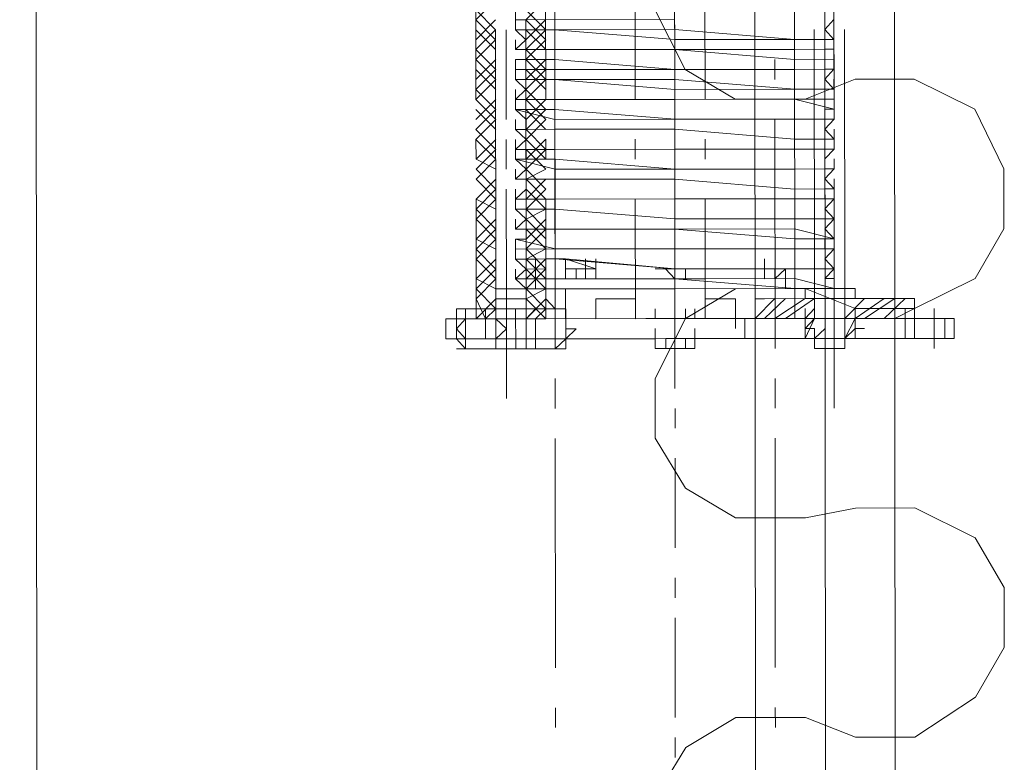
# Model space of a CAD drawing. Header units: inches. Extents: x -5850 to 5646, y 8947 to 13007.
# Tile 120 of 256: x -4432 to -4390, y 10875 to 10907. Entities that reach past the tile are written whole.
import ezdxf

# ---------------------------------------------------------------- set-up
doc = ezdxf.new("R2010")
doc.units = ezdxf.units.IN
doc.header["$MEASUREMENT"] = 0
doc.layers.add('at_Entity', color=7, linetype='Continuous')

msp = doc.modelspace()

# ---------------------------------------------------------------- linework, layer by layer
at = {"layer": 'at_Entity', "color": 7, "lineweight": 20}
for p, q in [((-4430.668, 10205.546), (-4431.996, 11691.973)), ((-4409.312, 10894.08), (-4409.337, 10921.957)), ((-4399.163, 10894.089), (-4399.188, 10921.966)), ((-4412.666, 10903.368), (-4412.675, 10913.082)), ((-4409.711, 10903.37), (-4409.719, 10913.084)), ((-4405.919, 10903.374), (-4405.927, 10913.088)), ((-4402.963, 10903.376), (-4402.972, 10913.09)), ((-4410.997, 10907.172), (-4410.996, 10906.748)), ((-4404.249, 10906.754), (-4410.996, 10906.748)), ((-4410.55, 10906.749), (-4410.996, 10906.748)), ((-4410.996, 10906.325), (-4410.996, 10906.748)), ((-4410.55, 10906.325), (-4410.55, 10906.749)), ((-4397.501, 10906.76), (-4397.891, 10906.336)), ((-4404.248, 10906.331), (-4409.323, 10906.326)), ((-4404.248, 10906.331), (-4399.174, 10905.911)), ((-4398.328, 10895.356), (-4398.337, 10906.336)), ((-4397.891, 10906.336), (-4397.501, 10905.913)), ((-4397.501, 10905.913), (-4397.501, 10906.337)), ((-4397.055, 10906.337), (-4397.045, 10895.357)), ((-4411.823, 10895.344), (-4411.832, 10906.324)), ((-4411.823, 10895.344), (-4411.832, 10906.324)), ((-4410.996, 10906.325), (-4409.323, 10906.326)), ((-4409.323, 10906.326), (-4410.996, 10906.325)), ((-4410.996, 10906.325), (-4410.55, 10906.325)), ((-4410.549, 10905.901), (-4410.996, 10906.325)), ((-4410.55, 10906.325), (-4410.54, 10895.345)), ((-4410.55, 10906.325), (-4410.54, 10895.345)), ((-4409.323, 10906.326), (-4404.248, 10905.907)), ((-4399.174, 10905.911), (-4404.248, 10905.907)), ((-4399.174, 10905.911), (-4397.501, 10905.913)), ((-4397.501, 10905.913), (-4399.174, 10905.911)), ((-4397.501, 10905.913), (-4397.891, 10905.912)), ((-4397.891, 10905.912), (-4397.891, 10905.494)), ((-4410.995, 10905.482), (-4410.996, 10905.901)), ((-4410.995, 10905.482), (-4410.549, 10905.901)), ((-4399.173, 10905.493), (-4397.5, 10905.495)), ((-4397.891, 10905.494), (-4397.5, 10905.495)), ((-4397.5, 10905.071), (-4397.5, 10905.495)), ((-4410.995, 10905.482), (-4409.322, 10905.484)), ((-4409.322, 10905.484), (-4410.995, 10905.482)), ((-4410.549, 10905.483), (-4410.995, 10905.482)), ((-4410.549, 10905.059), (-4410.549, 10905.483)), ((-4409.322, 10905.484), (-4404.248, 10905.489)), ((-4409.322, 10905.484), (-4404.248, 10905.489)), ((-4399.173, 10905.493), (-4404.248, 10905.489)), ((-4404.248, 10905.489), (-4399.173, 10905.069)), ((-4410.995, 10905.059), (-4409.322, 10905.06)), ((-4410.995, 10905.059), (-4410.994, 10904.635)), ((-4410.995, 10905.059), (-4410.549, 10905.059)), ((-4409.321, 10904.213), (-4409.322, 10905.06)), ((-4409.322, 10905.06), (-4404.247, 10904.641)), ((-4400.008, 10904.221), (-4400.009, 10905.068)), ((-4399.173, 10905.069), (-4397.5, 10905.071)), ((-4397.5, 10905.071), (-4397.89, 10905.07)), ((-4397.89, 10905.07), (-4397.89, 10904.647)), ((-4397.499, 10904.647), (-4397.5, 10905.071)), ((-4410.994, 10904.635), (-4409.321, 10904.636)), ((-4410.994, 10904.211), (-4410.994, 10904.635)), ((-4410.548, 10904.635), (-4410.994, 10904.635)), ((-4410.548, 10904.211), (-4410.548, 10904.635)), ((-4404.247, 10904.641), (-4409.321, 10904.636)), ((-4404.247, 10904.641), (-4399.172, 10904.645)), ((-4399.172, 10904.645), (-4404.247, 10904.641)), ((-4399.172, 10904.645), (-4397.499, 10904.647)), ((-4397.499, 10904.647), (-4399.172, 10904.645)), ((-4397.89, 10904.647), (-4397.499, 10904.647)), ((-4397.499, 10904.647), (-4397.889, 10904.223)), ((-4410.994, 10904.211), (-4409.321, 10904.213)), ((-4409.321, 10904.213), (-4410.994, 10904.211)), ((-4410.994, 10904.211), (-4410.548, 10904.211)), ((-4410.548, 10903.793), (-4410.994, 10904.211)), ((-4409.321, 10904.213), (-4404.247, 10904.217)), ((-4409.321, 10904.213), (-4404.246, 10903.799)), ((-4404.247, 10904.217), (-4399.172, 10903.803)), ((-4397.889, 10904.223), (-4397.499, 10903.805)), ((-4397.499, 10903.805), (-4397.499, 10904.223)), ((-4410.993, 10903.369), (-4410.994, 10903.793)), ((-4410.993, 10903.369), (-4410.548, 10903.793)), ((-4399.172, 10903.803), (-4404.246, 10903.799)), ((-4399.172, 10903.803), (-4397.499, 10903.805)), ((-4397.499, 10903.805), (-4399.172, 10903.803)), ((-4397.499, 10903.805), (-4397.889, 10903.805)), ((-4397.889, 10903.805), (-4397.889, 10903.381)), ((-4410.993, 10903.369), (-4409.32, 10903.371)), ((-4409.32, 10903.371), (-4410.993, 10903.369)), ((-4410.993, 10902.945), (-4410.993, 10903.369)), ((-4410.547, 10903.369), (-4410.993, 10903.369)), ((-4410.547, 10902.946), (-4410.547, 10903.369)), ((-4409.32, 10903.371), (-4404.246, 10903.375)), ((-4409.32, 10903.371), (-4404.246, 10903.375)), ((-4404.246, 10903.375), (-4399.171, 10903.38)), ((-4399.171, 10903.38), (-4404.246, 10903.375)), ((-4397.498, 10903.381), (-4399.171, 10903.38)), ((-4399.171, 10903.38), (-4397.498, 10902.957)), ((-4397.889, 10903.381), (-4397.498, 10903.381)), ((-4397.498, 10902.957), (-4397.498, 10903.381)), ((-4409.32, 10902.947), (-4410.993, 10902.945)), ((-4410.993, 10902.945), (-4410.547, 10902.946)), ((-4410.993, 10902.945), (-4409.32, 10902.528)), ((-4410.546, 10902.527), (-4410.993, 10902.945)), ((-4409.32, 10902.947), (-4404.245, 10902.533)), ((-4397.498, 10902.957), (-4397.888, 10902.957)), ((-4397.888, 10902.957), (-4397.888, 10902.539)), ((-4397.498, 10902.539), (-4397.498, 10902.957)), ((-4410.992, 10902.103), (-4410.992, 10902.527)), ((-4410.546, 10902.104), (-4410.546, 10902.527)), ((-4404.245, 10902.533), (-4409.32, 10902.528)), ((-4409.311, 10892.809), (-4409.32, 10902.528)), ((-4404.245, 10902.533), (-4399.17, 10902.538)), ((-4399.17, 10902.538), (-4404.245, 10902.533)), ((-4399.998, 10892.817), (-4400.007, 10902.537)), ((-4399.17, 10902.538), (-4397.498, 10902.539)), ((-4397.498, 10902.539), (-4399.17, 10902.538)), ((-4397.888, 10902.539), (-4397.498, 10902.539)), ((-4397.498, 10902.539), (-4397.888, 10902.115)), ((-4410.992, 10902.103), (-4409.319, 10902.105)), ((-4409.319, 10902.105), (-4410.992, 10902.103)), ((-4410.992, 10902.103), (-4410.546, 10902.104)), ((-4410.546, 10901.68), (-4410.992, 10902.103)), ((-4409.319, 10902.105), (-4404.245, 10902.109)), ((-4409.319, 10902.105), (-4404.245, 10902.109)), ((-4404.245, 10902.109), (-4399.17, 10901.69)), ((-4399.17, 10901.69), (-4404.245, 10902.109)), ((-4397.888, 10902.115), (-4397.497, 10901.691)), ((-4397.497, 10901.691), (-4397.497, 10902.115)), ((-4412.664, 10900.836), (-4412.665, 10901.678)), ((-4410.991, 10901.256), (-4410.992, 10901.679)), ((-4410.991, 10901.256), (-4410.546, 10901.68)), ((-4409.708, 10900.838), (-4409.709, 10901.681)), ((-4405.916, 10900.842), (-4405.917, 10901.684)), ((-4402.961, 10900.845), (-4402.962, 10901.687)), ((-4399.17, 10901.69), (-4397.497, 10901.691)), ((-4397.497, 10901.691), (-4399.17, 10901.69)), ((-4397.497, 10901.691), (-4397.887, 10901.691)), ((-4397.887, 10901.691), (-4397.887, 10901.267)), ((-4397.496, 10901.268), (-4397.497, 10901.691)), ((-4410.991, 10901.256), (-4409.318, 10901.257)), ((-4409.318, 10901.257), (-4410.991, 10901.256)), ((-4410.991, 10900.837), (-4410.991, 10901.256)), ((-4410.545, 10901.256), (-4410.991, 10901.256)), ((-4410.545, 10900.838), (-4410.545, 10901.256)), ((-4409.318, 10901.257), (-4404.244, 10901.262)), ((-4409.318, 10901.257), (-4404.244, 10901.262)), ((-4404.244, 10901.262), (-4399.169, 10901.266)), ((-4399.169, 10901.266), (-4404.244, 10901.262)), ((-4399.169, 10901.266), (-4397.496, 10901.268)), ((-4397.496, 10901.268), (-4399.169, 10901.266)), ((-4397.887, 10901.267), (-4397.496, 10901.268)), ((-4397.496, 10901.268), (-4397.886, 10900.849)), ((-4409.318, 10900.839), (-4410.991, 10900.837)), ((-4410.991, 10900.837), (-4410.545, 10900.838)), ((-4410.991, 10900.837), (-4409.318, 10900.415)), ((-4410.544, 10900.414), (-4410.991, 10900.837)), ((-4409.318, 10900.839), (-4404.243, 10900.42)), ((-4397.886, 10900.849), (-4397.886, 10900.425)), ((-4397.496, 10900.426), (-4397.496, 10900.849)), ((-4410.99, 10899.99), (-4410.991, 10900.414)), ((-4410.99, 10899.99), (-4410.544, 10900.414)), ((-4409.318, 10900.415), (-4404.243, 10900.42)), ((-4404.243, 10900.42), (-4399.169, 10900.424)), ((-4399.169, 10900.424), (-4404.243, 10900.42)), ((-4399.169, 10900.424), (-4397.496, 10900.426)), ((-4397.496, 10900.426), (-4399.169, 10900.424)), ((-4397.886, 10900.425), (-4397.496, 10900.426)), ((-4397.496, 10900.426), (-4397.886, 10900.001)), ((-4410.99, 10899.99), (-4409.317, 10899.991)), ((-4409.317, 10899.991), (-4410.99, 10899.99)), ((-4410.544, 10899.99), (-4410.99, 10899.99)), ((-4410.544, 10899.566), (-4410.544, 10899.99)), ((-4409.317, 10899.991), (-4404.243, 10899.996)), ((-4409.317, 10899.991), (-4404.243, 10899.996)), ((-4404.243, 10899.996), (-4399.168, 10899.576)), ((-4399.168, 10899.576), (-4404.243, 10899.996)), ((-4397.886, 10900.001), (-4397.495, 10899.578)), ((-4397.495, 10899.578), (-4397.495, 10900.002)), ((-4410.989, 10899.148), (-4410.99, 10899.566)), ((-4410.989, 10899.148), (-4410.544, 10899.566)), ((-4399.168, 10899.576), (-4397.495, 10899.578)), ((-4397.495, 10899.578), (-4399.168, 10899.576)), ((-4397.495, 10899.578), (-4397.885, 10899.578)), ((-4397.885, 10899.578), (-4397.885, 10899.159)), ((-4397.495, 10899.16), (-4397.495, 10899.578)), ((-4412.658, 10894.077), (-4412.662, 10899.146)), ((-4410.989, 10899.148), (-4409.317, 10899.149)), ((-4409.317, 10899.149), (-4410.989, 10899.148)), ((-4410.989, 10898.724), (-4410.989, 10899.148)), ((-4410.543, 10899.148), (-4410.989, 10899.148)), ((-4410.543, 10898.724), (-4410.543, 10899.148)), ((-4409.702, 10894.08), (-4409.707, 10899.149)), ((-4409.317, 10899.149), (-4404.242, 10899.154)), ((-4409.317, 10899.149), (-4404.242, 10899.154)), ((-4405.91, 10894.083), (-4405.915, 10899.152)), ((-4404.242, 10899.154), (-4399.167, 10899.158)), ((-4399.167, 10899.158), (-4404.242, 10899.154)), ((-4402.955, 10894.086), (-4402.959, 10899.155)), ((-4399.167, 10899.158), (-4397.495, 10899.16)), ((-4397.495, 10899.16), (-4399.167, 10899.158)), ((-4397.885, 10899.159), (-4397.495, 10899.16)), ((-4397.495, 10899.16), (-4397.885, 10898.736)), ((-4410.989, 10898.724), (-4409.316, 10898.725)), ((-4409.316, 10898.725), (-4410.989, 10898.724)), ((-4410.989, 10898.724), (-4410.543, 10898.724)), ((-4410.543, 10898.3), (-4410.989, 10898.724)), ((-4409.316, 10898.725), (-4404.241, 10898.306)), ((-4404.241, 10898.306), (-4409.316, 10898.725)), ((-4397.885, 10898.736), (-4397.494, 10898.312)), ((-4397.494, 10898.312), (-4397.494, 10898.736)), ((-4410.988, 10897.876), (-4410.989, 10898.3)), ((-4410.988, 10897.876), (-4410.543, 10898.3)), ((-4404.241, 10898.306), (-4399.167, 10898.311)), ((-4399.167, 10898.311), (-4404.241, 10898.306)), ((-4399.167, 10898.311), (-4397.494, 10898.312)), ((-4397.494, 10898.312), (-4399.167, 10898.311)), ((-4397.494, 10898.312), (-4397.884, 10897.888)), ((-4410.988, 10897.876), (-4409.315, 10897.878)), ((-4409.315, 10897.878), (-4410.988, 10897.876)), ((-4410.542, 10897.877), (-4410.988, 10897.876)), ((-4410.542, 10897.458), (-4410.542, 10897.877)), ((-4409.315, 10897.878), (-4404.241, 10897.882)), ((-4404.241, 10897.882), (-4409.315, 10897.878)), ((-4399.166, 10897.887), (-4404.241, 10897.882)), ((-4404.241, 10897.882), (-4399.166, 10897.469)), ((-4399.166, 10897.887), (-4397.493, 10897.47)), ((-4397.884, 10897.888), (-4397.493, 10897.47)), ((-4397.493, 10897.47), (-4397.493, 10897.888)), ((-4410.988, 10897.458), (-4409.315, 10897.036)), ((-4410.988, 10897.458), (-4410.988, 10897.034)), ((-4410.988, 10897.458), (-4410.542, 10897.458)), ((-4397.493, 10897.47), (-4399.166, 10897.469)), ((-4397.493, 10897.47), (-4397.883, 10897.47)), ((-4397.883, 10897.47), (-4397.883, 10897.046)), ((-4397.493, 10897.046), (-4397.493, 10897.47)), ((-4409.315, 10897.036), (-4410.988, 10897.034)), ((-4410.541, 10897.035), (-4410.988, 10897.034)), ((-4410.987, 10896.61), (-4410.988, 10897.034)), ((-4410.541, 10896.611), (-4410.541, 10897.035)), ((-4409.315, 10897.036), (-4404.24, 10897.04)), ((-4409.315, 10897.036), (-4404.24, 10897.04)), ((-4404.24, 10897.04), (-4399.166, 10897.045)), ((-4399.166, 10897.045), (-4404.24, 10897.04)), ((-4399.166, 10897.045), (-4397.493, 10897.046)), ((-4397.493, 10897.046), (-4399.166, 10897.045)), ((-4397.883, 10897.046), (-4397.493, 10897.046)), ((-4397.493, 10897.046), (-4397.883, 10896.622)), ((-4410.987, 10896.61), (-4409.314, 10896.612)), ((-4410.987, 10896.61), (-4410.151, 10896.611)), ((-4410.987, 10896.61), (-4410.541, 10896.611)), ((-4410.541, 10896.187), (-4410.987, 10896.61)), ((-4409.705, 10896.612), (-4410.151, 10896.611)), ((-4410.151, 10896.611), (-4410.15, 10895.769)), ((-4409.314, 10896.612), (-4409.705, 10896.612)), ((-4409.704, 10895.77), (-4409.705, 10896.612)), ((-4408.868, 10896.612), (-4409.314, 10896.612)), ((-4409.314, 10896.612), (-4404.239, 10896.193)), ((-4407.585, 10896.19), (-4408.868, 10896.612)), ((-4408.868, 10896.612), (-4404.239, 10896.193)), ((-4408.868, 10896.188), (-4408.868, 10896.612)), ((-4408.868, 10896.188), (-4408.868, 10896.612)), ((-4408.031, 10896.189), (-4408.032, 10896.613)), ((-4408.031, 10896.189), (-4408.032, 10896.613)), ((-4408.031, 10896.189), (-4408.032, 10896.613)), ((-4408.031, 10896.189), (-4408.032, 10896.613)), ((-4407.585, 10896.19), (-4407.586, 10896.613)), ((-4407.585, 10896.19), (-4407.586, 10896.613)), ((-4407.585, 10896.19), (-4407.586, 10896.613)), ((-4407.585, 10896.19), (-4407.586, 10896.613)), ((-4400.447, 10896.196), (-4400.448, 10896.62)), ((-4400.447, 10896.196), (-4400.448, 10896.62)), ((-4400.447, 10896.196), (-4400.448, 10896.62)), ((-4397.883, 10896.622), (-4397.492, 10896.199)), ((-4397.492, 10896.199), (-4397.492, 10896.622)), ((-4410.986, 10895.768), (-4410.987, 10896.187)), ((-4410.986, 10895.768), (-4410.541, 10896.187)), ((-4407.585, 10896.19), (-4408.868, 10896.188)), ((-4408.868, 10896.188), (-4408.422, 10896.189)), ((-4408.867, 10895.77), (-4408.868, 10896.188)), ((-4408.422, 10896.189), (-4408.421, 10895.771)), ((-4408.031, 10896.189), (-4408.031, 10895.771)), ((-4408.031, 10896.189), (-4408.031, 10895.771)), ((-4408.031, 10895.771), (-4408.031, 10896.189)), ((-4407.585, 10896.19), (-4407.585, 10895.771)), ((-4407.585, 10896.19), (-4407.585, 10895.771)), ((-4407.585, 10895.771), (-4407.585, 10896.19)), ((-4404.239, 10896.193), (-4404.63, 10896.192)), ((-4404.63, 10896.192), (-4404.239, 10895.774)), ((-4404.239, 10896.193), (-4399.165, 10896.197)), ((-4399.165, 10896.197), (-4404.239, 10896.193)), ((-4403.793, 10896.193), (-4404.239, 10896.193)), ((-4403.793, 10895.775), (-4403.793, 10896.193)), ((-4400.838, 10896.196), (-4400.837, 10895.777)), ((-4400.838, 10896.196), (-4400.837, 10895.777)), ((-4399.555, 10896.197), (-4400.447, 10896.196)), ((-4400.447, 10896.196), (-4399.555, 10896.197)), ((-4400.447, 10896.196), (-4400.447, 10895.778)), ((-4400.447, 10895.778), (-4400.447, 10896.196)), ((-4400.447, 10896.196), (-4400.447, 10895.778)), ((-4400.447, 10895.778), (-4400.447, 10896.196)), ((-4399.555, 10896.197), (-4400.001, 10895.778)), ((-4399.555, 10895.779), (-4399.555, 10896.197)), ((-4399.165, 10896.197), (-4397.492, 10896.199)), ((-4397.492, 10896.199), (-4399.165, 10896.197)), ((-4397.492, 10896.199), (-4397.882, 10895.78)), ((-4411.823, 10895.344), (-4411.823, 10895.768)), ((-4411.823, 10895.344), (-4411.823, 10895.768)), ((-4411.823, 10895.344), (-4411.823, 10895.768)), ((-4411.823, 10895.344), (-4411.823, 10895.768)), ((-4411.823, 10895.344), (-4411.823, 10895.768)), ((-4409.314, 10895.77), (-4410.986, 10895.768)), ((-4410.986, 10895.768), (-4410.15, 10895.769)), ((-4410.54, 10895.345), (-4410.986, 10895.768)), ((-4410.54, 10895.345), (-4410.54, 10895.769)), ((-4410.54, 10895.345), (-4410.54, 10895.769)), ((-4410.54, 10895.345), (-4410.54, 10895.769)), ((-4410.54, 10895.345), (-4410.54, 10895.769)), ((-4410.15, 10895.769), (-4409.704, 10895.77)), ((-4410.15, 10895.769), (-4410.15, 10895.345)), ((-4410.15, 10895.345), (-4410.15, 10895.769)), ((-4409.704, 10895.77), (-4409.704, 10895.346)), ((-4409.704, 10895.346), (-4409.704, 10895.77)), ((-4409.704, 10895.77), (-4409.314, 10895.77)), ((-4409.314, 10895.77), (-4404.239, 10895.774)), ((-4404.239, 10895.774), (-4409.314, 10895.77)), ((-4409.313, 10895.346), (-4409.314, 10895.77)), ((-4407.585, 10895.771), (-4408.867, 10895.77)), ((-4408.867, 10895.77), (-4407.585, 10895.771)), ((-4408.421, 10895.771), (-4408.867, 10895.77)), ((-4404.239, 10895.774), (-4402.956, 10895.776)), ((-4404.239, 10895.774), (-4403.793, 10895.775)), ((-4404.239, 10895.774), (-4399.164, 10895.355)), ((-4402.956, 10895.776), (-4399.164, 10895.779)), ((-4399.555, 10895.779), (-4400.447, 10895.778)), ((-4400.447, 10895.778), (-4399.555, 10895.779)), ((-4400.001, 10895.778), (-4399.555, 10895.779)), ((-4399.164, 10895.355), (-4399.164, 10895.779)), ((-4399.164, 10895.779), (-4397.491, 10895.357)), ((-4398.328, 10895.356), (-4398.328, 10895.78)), ((-4398.328, 10895.356), (-4398.328, 10895.78)), ((-4397.882, 10895.78), (-4397.492, 10895.78)), ((-4397.491, 10895.357), (-4397.492, 10895.78)), ((-4397.492, 10895.78), (-4397.491, 10895.357)), ((-4397.045, 10895.357), (-4397.045, 10895.781)), ((-4397.045, 10895.357), (-4397.045, 10895.781)), ((-4411.823, 10895.344), (-4410.54, 10895.345)), ((-4411.821, 10894.078), (-4411.823, 10895.344)), ((-4411.823, 10895.344), (-4411.821, 10894.078)), ((-4411.822, 10894.92), (-4411.823, 10895.344)), ((-4411.822, 10894.92), (-4411.823, 10895.344)), ((-4410.54, 10895.345), (-4409.313, 10895.346)), ((-4410.54, 10895.345), (-4410.539, 10894.079)), ((-4410.54, 10894.921), (-4410.54, 10895.345)), ((-4410.54, 10894.921), (-4410.54, 10895.345)), ((-4410.54, 10895.345), (-4410.539, 10894.079)), ((-4409.313, 10895.346), (-4404.239, 10895.351)), ((-4409.312, 10894.08), (-4409.313, 10895.346)), ((-4404.239, 10895.351), (-4399.164, 10895.355)), ((-4400.837, 10894.93), (-4400.837, 10895.354)), ((-4397.491, 10895.357), (-4399.164, 10895.355)), ((-4399.164, 10895.355), (-4397.882, 10895.356)), ((-4399.164, 10895.355), (-4399.163, 10894.089)), ((-4398.718, 10895.356), (-4398.718, 10894.932)), ((-4398.718, 10895.356), (-4398.328, 10895.356)), ((-4398.328, 10895.356), (-4397.045, 10895.357)), ((-4398.328, 10895.356), (-4398.327, 10894.932)), ((-4398.327, 10894.932), (-4398.328, 10895.356)), ((-4398.327, 10894.932), (-4398.328, 10895.356)), ((-4397.491, 10895.357), (-4397.882, 10895.356)), ((-4397.045, 10894.933), (-4397.045, 10895.357)), ((-4397.045, 10894.933), (-4397.045, 10895.357)), ((-4397.045, 10894.933), (-4397.045, 10895.357)), ((-4397.045, 10894.933), (-4397.045, 10895.357)), ((-4397.045, 10895.357), (-4396.599, 10895.357)), ((-4396.599, 10895.357), (-4396.599, 10894.934)), ((-4411.822, 10894.92), (-4410.54, 10894.921)), ((-4411.821, 10894.078), (-4411.822, 10894.92)), ((-4410.539, 10894.079), (-4410.54, 10894.921)), ((-4409.312, 10894.498), (-4409.703, 10894.922)), ((-4407.584, 10894.924), (-4405.911, 10894.925)), ((-4405.911, 10894.925), (-4407.584, 10894.924)), ((-4407.583, 10894.082), (-4407.584, 10894.924)), ((-4401.673, 10894.929), (-4402.956, 10894.928)), ((-4401.673, 10894.929), (-4402.956, 10894.928)), ((-4398.327, 10894.932), (-4400.837, 10894.93)), ((-4400.836, 10894.088), (-4400.837, 10894.93)), ((-4398.718, 10894.932), (-4398.327, 10894.932)), ((-4394.48, 10894.935), (-4398.327, 10894.932)), ((-4397.045, 10894.933), (-4398.327, 10894.932)), ((-4398.327, 10894.932), (-4397.045, 10894.933)), ((-4398.327, 10894.932), (-4398.326, 10894.09)), ((-4398.326, 10894.09), (-4398.327, 10894.932)), ((-4397.045, 10894.933), (-4396.599, 10894.934)), ((-4397.045, 10894.933), (-4397.044, 10894.091)), ((-4397.044, 10894.091), (-4397.045, 10894.933)), ((-4394.089, 10894.936), (-4394.48, 10894.935)), ((-4394.088, 10894.094), (-4394.089, 10894.936)), ((-4413.494, 10894.076), (-4413.495, 10894.495)), ((-4413.495, 10894.495), (-4413.104, 10894.495)), ((-4412.658, 10894.495), (-4413.104, 10894.495)), ((-4412.658, 10894.495), (-4413.104, 10894.495)), ((-4413.104, 10894.495), (-4413.104, 10894.077)), ((-4413.104, 10894.077), (-4413.104, 10894.495)), ((-4412.268, 10894.078), (-4412.268, 10894.496)), ((-4412.268, 10894.078), (-4412.268, 10894.496)), ((-4412.268, 10894.078), (-4412.268, 10894.496)), ((-4412.268, 10894.078), (-4412.268, 10894.496)), ((-4411.821, 10894.078), (-4411.822, 10894.496)), ((-4411.821, 10894.078), (-4411.822, 10894.496)), ((-4410.985, 10894.079), (-4410.985, 10894.497)), ((-4410.539, 10894.079), (-4410.539, 10894.497)), ((-4410.539, 10894.079), (-4410.539, 10894.497)), ((-4410.539, 10894.079), (-4410.539, 10894.497)), ((-4410.539, 10894.079), (-4410.539, 10894.497)), ((-4409.312, 10894.498), (-4409.703, 10894.498)), ((-4408.866, 10894.499), (-4409.312, 10894.498)), ((-4409.312, 10894.08), (-4409.312, 10894.498)), ((-4408.866, 10894.081), (-4408.866, 10894.499)), ((-4408.866, 10894.081), (-4408.866, 10894.499)), ((-4408.866, 10894.081), (-4408.866, 10894.499)), ((-4408.866, 10894.081), (-4408.866, 10894.499)), ((-4405.074, 10894.084), (-4405.074, 10894.502)), ((-4405.074, 10894.084), (-4405.074, 10894.502)), ((-4403.791, 10894.085), (-4403.792, 10894.503)), ((-4403.791, 10894.085), (-4403.792, 10894.503)), ((-4403.791, 10894.085), (-4403.792, 10894.503)), ((-4403.401, 10894.085), (-4403.401, 10894.504)), ((-4400.836, 10894.088), (-4400.836, 10894.506)), ((-4399.163, 10894.089), (-4399.163, 10894.508)), ((-4398.717, 10894.09), (-4398.717, 10894.508)), ((-4398.326, 10894.09), (-4398.327, 10894.508)), ((-4398.326, 10894.09), (-4398.327, 10894.508)), ((-4398.326, 10894.09), (-4398.327, 10894.508)), ((-4398.326, 10894.09), (-4398.327, 10894.508)), ((-4397.044, 10894.091), (-4397.044, 10894.509)), ((-4397.044, 10894.091), (-4397.044, 10894.509)), ((-4397.044, 10894.091), (-4397.044, 10894.509)), ((-4397.044, 10894.091), (-4397.044, 10894.509)), ((-4397.044, 10894.091), (-4397.044, 10894.509)), ((-4397.044, 10894.091), (-4397.044, 10894.509)), ((-4396.598, 10894.092), (-4396.598, 10894.51)), ((-4394.479, 10894.093), (-4394.479, 10894.512)), ((-4413.494, 10894.076), (-4413.94, 10894.076)), ((-4413.94, 10894.076), (-4413.94, 10893.228)), ((-4413.104, 10894.077), (-4413.494, 10893.653)), ((-4413.104, 10894.077), (-4413.494, 10894.076)), ((-4413.494, 10893.653), (-4413.494, 10894.076)), ((-4413.494, 10893.229), (-4413.494, 10894.076)), ((-4413.494, 10894.076), (-4413.494, 10893.229)), ((-4412.268, 10894.078), (-4413.104, 10894.077)), ((-4413.104, 10894.077), (-4413.103, 10893.229)), ((-4413.103, 10893.229), (-4413.104, 10894.077)), ((-4413.104, 10894.077), (-4413.103, 10893.229)), ((-4412.268, 10894.078), (-4412.658, 10894.077)), ((-4412.268, 10894.078), (-4411.821, 10894.078)), ((-4411.821, 10894.078), (-4412.268, 10894.078)), ((-4411.821, 10894.078), (-4412.268, 10894.078)), ((-4412.268, 10894.078), (-4411.821, 10894.078)), ((-4411.821, 10894.078), (-4410.985, 10894.079)), ((-4411.821, 10893.23), (-4411.821, 10894.078)), ((-4411.821, 10894.078), (-4411.821, 10893.23)), ((-4410.985, 10894.079), (-4410.984, 10893.231)), ((-4410.985, 10894.079), (-4410.984, 10893.231)), ((-4410.539, 10894.079), (-4410.985, 10894.079)), ((-4410.148, 10894.079), (-4410.539, 10894.079)), ((-4410.148, 10894.079), (-4410.539, 10894.079)), ((-4410.148, 10894.079), (-4410.539, 10894.079)), ((-4405.074, 10894.084), (-4410.148, 10894.079)), ((-4409.702, 10894.08), (-4410.148, 10894.079)), ((-4409.702, 10894.08), (-4404.628, 10894.084)), ((-4404.237, 10894.085), (-4409.312, 10894.08)), ((-4409.311, 10893.233), (-4409.312, 10894.08)), ((-4408.866, 10893.657), (-4408.866, 10894.081)), ((-4408.865, 10893.233), (-4408.866, 10894.081)), ((-4408.865, 10893.233), (-4408.866, 10894.081)), ((-4408.866, 10894.081), (-4408.865, 10893.233)), ((-4405.074, 10894.084), (-4407.583, 10894.082)), ((-4407.583, 10894.082), (-4405.464, 10894.084)), ((-4405.91, 10894.083), (-4403.401, 10894.085)), ((-4405.464, 10894.084), (-4403.401, 10894.085)), ((-4405.074, 10894.084), (-4404.237, 10894.085)), ((-4404.628, 10894.084), (-4405.074, 10894.084)), ((-4404.628, 10894.084), (-4404.237, 10894.085)), ((-4399.163, 10894.089), (-4404.237, 10894.085)), ((-4404.237, 10894.085), (-4401.282, 10894.087)), ((-4401.672, 10894.087), (-4403.791, 10894.085)), ((-4403.401, 10894.085), (-4403.791, 10894.085)), ((-4401.282, 10894.087), (-4403.401, 10894.085)), ((-4402.955, 10894.086), (-4403.401, 10894.085)), ((-4401.282, 10894.087), (-4398.717, 10894.09)), ((-4398.326, 10894.09), (-4400.836, 10894.088)), ((-4398.717, 10894.09), (-4398.326, 10894.09)), ((-4398.717, 10894.09), (-4398.326, 10894.09)), ((-4398.717, 10894.09), (-4397.88, 10894.09)), ((-4398.326, 10894.09), (-4397.88, 10894.09)), ((-4397.88, 10894.09), (-4397.044, 10894.091)), ((-4397.88, 10893.243), (-4397.88, 10894.09)), ((-4397.88, 10894.09), (-4397.879, 10892.819)), ((-4397.88, 10894.09), (-4397.88, 10893.243)), ((-4397.88, 10894.09), (-4397.879, 10892.819)), ((-4397.49, 10894.091), (-4397.489, 10892.819)), ((-4394.479, 10894.093), (-4397.044, 10894.091)), ((-4397.044, 10894.091), (-4396.598, 10894.092)), ((-4397.044, 10894.091), (-4396.598, 10894.092)), ((-4397.044, 10894.091), (-4396.598, 10894.092)), ((-4397.043, 10893.244), (-4397.044, 10894.091)), ((-4397.044, 10894.091), (-4397.043, 10893.244)), ((-4397.044, 10894.091), (-4397.043, 10892.82)), ((-4396.598, 10894.092), (-4394.925, 10894.093)), ((-4394.925, 10894.093), (-4394.924, 10893.245)), ((-4394.925, 10894.093), (-4394.479, 10894.093)), ((-4394.479, 10894.093), (-4392.806, 10894.095)), ((-4394.088, 10894.094), (-4394.479, 10894.093)), ((-4394.088, 10893.246), (-4394.088, 10894.094)), ((-4392.805, 10893.247), (-4392.806, 10894.095)), ((-4392.806, 10894.095), (-4392.415, 10894.095)), ((-4392.415, 10893.248), (-4392.415, 10894.095)), ((-4413.494, 10893.653), (-4413.494, 10893.229)), ((-4413.103, 10893.229), (-4413.494, 10893.653)), ((-4413.103, 10893.229), (-4413.104, 10893.653)), ((-4412.267, 10893.23), (-4412.267, 10893.654)), ((-4412.267, 10893.23), (-4412.267, 10893.654)), ((-4410.538, 10893.655), (-4410.538, 10893.231)), ((-4410.538, 10893.231), (-4410.538, 10893.655)), ((-4409.311, 10893.233), (-4409.312, 10893.656)), ((-4408.419, 10893.657), (-4408.866, 10893.657)), ((-4408.865, 10893.233), (-4408.419, 10893.657)), ((-4405.073, 10893.236), (-4405.074, 10893.66)), ((-4403.4, 10893.238), (-4403.401, 10893.662)), ((-4403.4, 10893.238), (-4403.401, 10893.662)), ((-4403.4, 10893.238), (-4403.401, 10893.662)), ((-4403.4, 10893.238), (-4403.401, 10893.662)), ((-4398.326, 10893.242), (-4398.326, 10893.666)), ((-4397.88, 10893.243), (-4397.88, 10893.667)), ((-4397.043, 10893.244), (-4397.044, 10893.667)), ((-4394.478, 10893.246), (-4394.478, 10893.67)), ((-4413.494, 10893.229), (-4413.94, 10893.228)), ((-4413.494, 10893.229), (-4413.103, 10893.229)), ((-4413.103, 10893.229), (-4413.494, 10893.229)), ((-4412.657, 10893.23), (-4413.103, 10893.229)), ((-4412.267, 10893.23), (-4413.103, 10893.229)), ((-4413.103, 10893.229), (-4413.103, 10892.805)), ((-4412.657, 10893.23), (-4411.821, 10893.23)), ((-4412.267, 10893.23), (-4410.538, 10893.231)), ((-4412.267, 10893.23), (-4411.375, 10893.231)), ((-4412.267, 10893.23), (-4411.821, 10893.23)), ((-4411.375, 10893.231), (-4411.821, 10893.23)), ((-4411.821, 10893.23), (-4411.82, 10892.807)), ((-4411.82, 10892.807), (-4411.821, 10893.23)), ((-4411.821, 10893.23), (-4411.82, 10892.807)), ((-4410.538, 10893.231), (-4411.375, 10893.231)), ((-4410.538, 10893.231), (-4411.375, 10893.231)), ((-4410.984, 10893.231), (-4410.984, 10892.807)), ((-4410.538, 10893.231), (-4410.984, 10893.231)), ((-4410.538, 10893.231), (-4409.702, 10893.232)), ((-4410.538, 10893.231), (-4410.148, 10893.232)), ((-4410.148, 10893.232), (-4410.538, 10893.231)), ((-4410.538, 10893.231), (-4410.538, 10892.808)), ((-4410.538, 10892.808), (-4410.538, 10893.231)), ((-4405.073, 10893.236), (-4410.148, 10893.232)), ((-4410.148, 10893.232), (-4410.147, 10892.808)), ((-4409.702, 10893.232), (-4404.627, 10893.237)), ((-4409.702, 10893.232), (-4408.865, 10893.233)), ((-4409.311, 10892.809), (-4408.865, 10893.233)), ((-4408.865, 10893.233), (-4409.311, 10893.233)), ((-4403.791, 10893.238), (-4405.073, 10893.236)), ((-4404.237, 10893.237), (-4405.073, 10893.236)), ((-4405.073, 10893.236), (-4404.237, 10893.237)), ((-4405.073, 10893.236), (-4405.073, 10892.813)), ((-4405.073, 10892.813), (-4405.073, 10893.236)), ((-4404.627, 10893.237), (-4403.791, 10893.238)), ((-4404.627, 10892.813), (-4404.627, 10893.237)), ((-4404.627, 10893.237), (-4404.627, 10892.813)), ((-4403.4, 10893.238), (-4404.237, 10893.237)), ((-4403.791, 10893.238), (-4404.237, 10893.237)), ((-4403.791, 10893.238), (-4401.281, 10893.24)), ((-4403.79, 10892.814), (-4403.791, 10893.238)), ((-4403.791, 10893.238), (-4403.4, 10893.238)), ((-4403.791, 10893.238), (-4403.79, 10892.814)), ((-4403.79, 10892.814), (-4403.791, 10893.238)), ((-4403.79, 10892.814), (-4403.791, 10893.238)), ((-4403.4, 10893.238), (-4403.791, 10893.238)), ((-4403.4, 10893.238), (-4403.4, 10892.814)), ((-4401.281, 10893.24), (-4398.716, 10893.242)), ((-4398.716, 10893.242), (-4397.88, 10893.243)), ((-4397.043, 10893.244), (-4398.326, 10893.242)), ((-4397.88, 10893.243), (-4398.326, 10893.242)), ((-4398.326, 10893.242), (-4398.325, 10892.819)), ((-4398.325, 10892.819), (-4398.326, 10893.242)), ((-4397.043, 10893.244), (-4397.88, 10893.243)), ((-4397.88, 10893.243), (-4397.489, 10893.243)), ((-4397.879, 10892.819), (-4397.88, 10893.243)), ((-4397.88, 10893.243), (-4397.879, 10892.819)), ((-4397.043, 10893.244), (-4397.489, 10893.243)), ((-4397.043, 10893.244), (-4396.597, 10893.244)), ((-4396.597, 10893.244), (-4397.043, 10893.244)), ((-4397.043, 10893.244), (-4396.597, 10893.244)), ((-4397.043, 10893.244), (-4397.043, 10892.82)), ((-4397.043, 10892.82), (-4397.043, 10893.244)), ((-4397.043, 10893.244), (-4397.043, 10892.82)), ((-4396.597, 10893.244), (-4394.924, 10893.245)), ((-4394.924, 10893.245), (-4394.478, 10893.246)), ((-4394.478, 10893.246), (-4392.805, 10893.247)), ((-4392.805, 10893.247), (-4392.415, 10893.248)), ((-4413.103, 10892.805), (-4412.657, 10892.806)), ((-4412.657, 10892.806), (-4411.82, 10892.807)), ((-4410.538, 10892.808), (-4411.82, 10892.807)), ((-4411.82, 10892.807), (-4410.538, 10892.808)), ((-4411.82, 10892.807), (-4411.374, 10892.807)), ((-4410.984, 10892.807), (-4411.82, 10892.807)), ((-4411.374, 10892.807), (-4410.984, 10892.807)), ((-4410.147, 10892.808), (-4409.701, 10892.808)), ((-4409.701, 10892.808), (-4409.311, 10892.809)), ((-4403.79, 10892.814), (-4405.073, 10892.813)), ((-4405.073, 10892.813), (-4403.79, 10892.814)), ((-4404.627, 10892.813), (-4404.236, 10892.813)), ((-4404.236, 10892.813), (-4403.79, 10892.814)), ((-4403.79, 10892.814), (-4404.236, 10892.813)), ((-4403.4, 10892.814), (-4403.79, 10892.814)), ((-4397.043, 10892.82), (-4398.325, 10892.819)), ((-4398.325, 10892.819), (-4397.043, 10892.82)), ((-4397.043, 10892.82), (-4397.879, 10892.819)), ((-4397.879, 10892.819), (-4397.489, 10892.819)), ((-4397.489, 10892.819), (-4397.043, 10892.82)), ((-4409.309, 10890.277), (-4409.31, 10891.543)), ((-4399.996, 10890.285), (-4399.997, 10891.551)), ((-4409.299, 10879.297), (-4409.308, 10889.011)), ((-4399.986, 10879.305), (-4399.995, 10889.02)), ((-4409.297, 10876.76), (-4409.297, 10877.602)), ((-4399.984, 10876.768), (-4399.985, 10877.61))]:
    msp.add_line(p, q, dxfattribs=at)
at = {"layer": 'at_Entity', "color": 1, "lineweight": 20}
for p, q in [((-4400.395, 10400.302), (-4401.375, 11498.12)), ((-4397.444, 10404.949), (-4398.42, 11498.122)), ((-4394.484, 10400.307), (-4395.464, 11498.125)), ((-4405.086, 10907.177), (-4403.801, 10904.641)), ((-4403.801, 10904.641), (-4401.681, 10903.377)), ((-4396.607, 10904.224), (-4398.725, 10903.38)), ((-4394.097, 10904.226), (-4396.607, 10904.224)), ((-4391.531, 10902.963), (-4394.097, 10904.226)), ((-4401.681, 10903.377), (-4398.725, 10903.38)), ((-4390.302, 10900.432), (-4391.531, 10902.963)), ((-4390.3, 10897.895), (-4390.302, 10900.432)), ((-4391.525, 10895.786), (-4390.3, 10897.895)), ((-4394.089, 10894.512), (-4391.525, 10895.786)), ((-4401.673, 10895.353), (-4403.791, 10894.085)), ((-4398.718, 10895.356), (-4401.673, 10895.353)), ((-4398.718, 10895.356), (-4396.598, 10894.51)), ((-4396.598, 10894.51), (-4394.089, 10894.512)), ((-4403.791, 10894.085), (-4405.072, 10891.547)), ((-4405.072, 10891.547), (-4405.069, 10889.015)), ((-4405.069, 10889.015), (-4403.785, 10886.903)), ((-4403.785, 10886.903), (-4401.665, 10885.639)), ((-4396.591, 10886.062), (-4398.709, 10885.641)), ((-4394.081, 10886.064), (-4396.591, 10886.062)), ((-4391.515, 10884.8), (-4394.081, 10886.064)), ((-4401.665, 10885.639), (-4398.709, 10885.641)), ((-4390.286, 10882.688), (-4391.515, 10884.8)), ((-4390.284, 10880.156), (-4390.286, 10882.688)), ((-4391.509, 10878.042), (-4390.284, 10880.156)), ((-4394.073, 10876.35), (-4391.509, 10878.042)), ((-4401.657, 10877.19), (-4403.775, 10875.917)), ((-4398.702, 10877.193), (-4401.657, 10877.19)), ((-4398.702, 10877.193), (-4396.582, 10876.347)), ((-4396.582, 10876.347), (-4394.073, 10876.35)), ((-4403.775, 10875.917), (-4405.056, 10873.808))]:
    msp.add_line(p, q, dxfattribs=at)
at = {"layer": 'at_Entity', "color": 3, "lineweight": 20}
for p, q in [((-4404.251, 10909.286), (-4404.247, 10905.065)), ((-4412.669, 10906.747), (-4411.833, 10907.595)), ((-4410.55, 10906.749), (-4409.714, 10907.597)), ((-4412.67, 10907.171), (-4411.832, 10906.324)), ((-4410.551, 10907.173), (-4409.713, 10906.326)), ((-4397.502, 10907.184), (-4397.498, 10903.381)), ((-4412.669, 10906.747), (-4411.832, 10905.9)), ((-4412.668, 10905.899), (-4411.833, 10906.748)), ((-4410.55, 10906.749), (-4409.713, 10905.902)), ((-4410.549, 10905.901), (-4409.714, 10906.749)), ((-4404.248, 10906.331), (-4404.249, 10906.754)), ((-4404.248, 10905.907), (-4404.248, 10906.331)), ((-4404.248, 10906.331), (-4404.248, 10905.907)), ((-4412.669, 10906.323), (-4411.832, 10905.482)), ((-4412.668, 10905.481), (-4411.832, 10906.324)), ((-4411.383, 10902.527), (-4411.386, 10906.324)), ((-4410.55, 10906.325), (-4409.713, 10905.484)), ((-4410.549, 10905.483), (-4409.713, 10906.326)), ((-4412.668, 10905.057), (-4411.832, 10905.9)), ((-4410.549, 10905.059), (-4409.713, 10905.902)), ((-4404.248, 10905.907), (-4404.248, 10905.489)), ((-4404.248, 10905.489), (-4404.248, 10905.907)), ((-4404.248, 10905.907), (-4404.248, 10905.489)), ((-4412.668, 10905.481), (-4411.831, 10904.634)), ((-4410.549, 10905.483), (-4409.712, 10904.636)), ((-4404.248, 10905.489), (-4404.247, 10904.641)), ((-4412.668, 10905.057), (-4411.83, 10904.21)), ((-4412.667, 10904.21), (-4411.831, 10905.058)), ((-4410.549, 10905.059), (-4409.711, 10904.212)), ((-4410.548, 10904.211), (-4409.712, 10905.06)), ((-4412.667, 10903.791), (-4411.831, 10904.634)), ((-4412.667, 10904.633), (-4411.83, 10903.792)), ((-4410.548, 10903.793), (-4409.712, 10904.636)), ((-4410.548, 10904.635), (-4409.711, 10903.794)), ((-4404.247, 10904.641), (-4404.247, 10904.217)), ((-4412.666, 10903.368), (-4411.83, 10904.21)), ((-4410.547, 10903.369), (-4409.711, 10904.212)), ((-4404.247, 10904.217), (-4404.246, 10903.375)), ((-4404.247, 10904.217), (-4404.246, 10903.799)), ((-4412.667, 10903.791), (-4411.829, 10902.944)), ((-4410.548, 10903.793), (-4409.71, 10902.946)), ((-4404.246, 10903.799), (-4404.246, 10903.375)), ((-4404.246, 10903.375), (-4404.246, 10903.799)), ((-4412.666, 10903.368), (-4411.829, 10902.526)), ((-4412.665, 10902.525), (-4411.83, 10903.368)), ((-4410.547, 10903.369), (-4409.71, 10902.528)), ((-4410.546, 10902.527), (-4409.711, 10903.37)), ((-4404.246, 10903.375), (-4404.245, 10902.951)), ((-4412.666, 10902.944), (-4411.829, 10902.102)), ((-4412.665, 10902.102), (-4411.829, 10902.944)), ((-4410.547, 10902.946), (-4409.71, 10902.104)), ((-4410.546, 10902.104), (-4409.71, 10902.946)), ((-4404.245, 10902.951), (-4404.245, 10902.533)), ((-4404.245, 10902.533), (-4404.245, 10902.951)), ((-4412.665, 10901.678), (-4411.829, 10902.526)), ((-4410.546, 10901.68), (-4409.71, 10902.528)), ((-4404.245, 10902.533), (-4404.245, 10902.109)), ((-4404.245, 10902.109), (-4404.245, 10902.533)), ((-4412.665, 10902.102), (-4411.828, 10901.255)), ((-4410.546, 10902.104), (-4409.709, 10901.257)), ((-4404.245, 10902.109), (-4404.241, 10898.306)), ((-4404.245, 10902.109), (-4404.244, 10901.262)), ((-4397.497, 10902.115), (-4397.496, 10901.268)), ((-4412.665, 10901.678), (-4411.827, 10900.837)), ((-4412.664, 10900.836), (-4411.828, 10901.679)), ((-4411.381, 10900.413), (-4411.382, 10901.679)), ((-4410.546, 10901.68), (-4409.708, 10900.838)), ((-4410.545, 10900.838), (-4409.709, 10901.681)), ((-4404.244, 10901.262), (-4404.244, 10901.685)), ((-4412.664, 10900.412), (-4411.828, 10901.255)), ((-4410.545, 10901.256), (-4409.708, 10900.415)), ((-4410.544, 10900.414), (-4409.709, 10901.257)), ((-4404.244, 10901.262), (-4404.243, 10900.42)), ((-4404.244, 10901.262), (-4404.244, 10900.843)), ((-4412.664, 10900.836), (-4411.827, 10900.413)), ((-4412.663, 10899.988), (-4411.827, 10900.837)), ((-4404.244, 10900.843), (-4404.243, 10900.42)), ((-4404.243, 10900.42), (-4404.244, 10900.843)), ((-4412.664, 10900.412), (-4411.826, 10899.565)), ((-4410.544, 10899.99), (-4409.708, 10900.415)), ((-4410.544, 10900.414), (-4409.707, 10899.567)), ((-4404.243, 10900.42), (-4404.243, 10899.996)), ((-4404.243, 10899.996), (-4404.243, 10900.42)), ((-4412.663, 10899.988), (-4411.826, 10899.147)), ((-4412.662, 10899.146), (-4411.827, 10899.989)), ((-4410.544, 10899.99), (-4409.707, 10899.149)), ((-4410.543, 10899.148), (-4409.708, 10899.991)), ((-4404.243, 10899.996), (-4404.242, 10899.154)), ((-4397.495, 10900.002), (-4397.492, 10896.622)), ((-4412.662, 10898.722), (-4411.826, 10899.565)), ((-4411.376, 10895.344), (-4411.38, 10899.566)), ((-4410.544, 10899.566), (-4409.707, 10898.725)), ((-4410.543, 10898.724), (-4409.707, 10899.567)), ((-4404.242, 10899.154), (-4404.242, 10899.572)), ((-4412.662, 10898.299), (-4411.826, 10899.147)), ((-4412.662, 10899.146), (-4411.826, 10898.723)), ((-4404.242, 10899.154), (-4404.241, 10898.306)), ((-4412.662, 10898.722), (-4411.825, 10897.876)), ((-4410.543, 10898.3), (-4409.707, 10898.725)), ((-4410.543, 10898.724), (-4409.706, 10897.877)), ((-4404.241, 10898.306), (-4404.242, 10898.73)), ((-4412.662, 10898.299), (-4411.824, 10897.457)), ((-4412.661, 10897.457), (-4411.825, 10898.299)), ((-4410.543, 10898.3), (-4409.705, 10897.459)), ((-4410.542, 10897.458), (-4409.706, 10898.301)), ((-4404.241, 10897.882), (-4404.241, 10898.306)), ((-4404.241, 10897.882), (-4404.241, 10898.306)), ((-4404.241, 10898.306), (-4404.241, 10897.882)), ((-4412.661, 10897.033), (-4411.825, 10897.876)), ((-4410.542, 10897.877), (-4409.705, 10897.035)), ((-4410.541, 10897.035), (-4409.706, 10897.877)), ((-4404.241, 10897.882), (-4404.24, 10897.04)), ((-4412.661, 10897.457), (-4411.824, 10897.033)), ((-4412.66, 10896.609), (-4411.824, 10897.457)), ((-4404.241, 10897.464), (-4404.239, 10896.193)), ((-4404.24, 10897.04), (-4404.241, 10897.464)), ((-4412.661, 10897.033), (-4411.823, 10896.186)), ((-4410.541, 10897.035), (-4409.704, 10896.188)), ((-4410.541, 10896.611), (-4409.705, 10897.035)), ((-4404.24, 10897.04), (-4404.24, 10896.616)), ((-4412.66, 10896.609), (-4411.823, 10895.768)), ((-4412.659, 10895.767), (-4411.824, 10896.61)), ((-4410.541, 10896.611), (-4409.704, 10895.77)), ((-4410.54, 10895.769), (-4409.705, 10896.612)), ((-4410.151, 10896.611), (-4410.15, 10895.769)), ((-4408.868, 10896.612), (-4408.867, 10895.77)), ((-4408.868, 10896.188), (-4408.868, 10896.612)), ((-4408.868, 10896.188), (-4408.868, 10896.612)), ((-4408.867, 10895.77), (-4408.868, 10896.612)), ((-4408.868, 10896.188), (-4408.868, 10896.612)), ((-4407.586, 10896.613), (-4407.585, 10895.771)), ((-4404.239, 10896.193), (-4404.24, 10896.616)), ((-4404.24, 10896.616), (-4404.239, 10896.193)), ((-4404.239, 10896.193), (-4404.24, 10896.616)), ((-4397.492, 10896.622), (-4397.492, 10895.78)), ((-4412.659, 10895.343), (-4411.823, 10896.186)), ((-4410.541, 10896.187), (-4409.704, 10896.188)), ((-4410.541, 10896.187), (-4409.704, 10895.346)), ((-4410.54, 10895.345), (-4409.704, 10896.188)), ((-4408.868, 10896.188), (-4407.585, 10896.19)), ((-4408.868, 10896.188), (-4408.422, 10896.189)), ((-4408.867, 10895.77), (-4408.868, 10896.188)), ((-4405.076, 10896.192), (-4403.403, 10896.193)), ((-4404.239, 10895.774), (-4404.239, 10896.193)), ((-4404.239, 10895.774), (-4404.239, 10896.193)), ((-4400.447, 10896.196), (-4400.447, 10895.778)), ((-4399.555, 10896.197), (-4400.001, 10896.196)), ((-4400.001, 10896.196), (-4400.001, 10895.778)), ((-4399.555, 10896.197), (-4399.554, 10895.355)), ((-4399.555, 10895.779), (-4399.555, 10896.197)), ((-4412.659, 10894.919), (-4411.823, 10895.768)), ((-4412.659, 10895.767), (-4411.823, 10895.344)), ((-4410.15, 10895.769), (-4410.15, 10895.345)), ((-4404.239, 10895.774), (-4404.239, 10895.351)), ((-4404.239, 10895.774), (-4404.239, 10895.351)), ((-4404.239, 10895.351), (-4404.239, 10895.774)), ((-4400.837, 10895.777), (-4399.164, 10895.779)), ((-4397.492, 10895.78), (-4397.491, 10895.357)), ((-4397.491, 10895.357), (-4397.492, 10895.78)), ((-4412.659, 10895.343), (-4411.822, 10894.496)), ((-4411.823, 10895.344), (-4411.821, 10894.078)), ((-4411.375, 10894.078), (-4411.376, 10895.344)), ((-4410.54, 10894.921), (-4409.704, 10895.346)), ((-4410.54, 10895.345), (-4410.539, 10894.497)), ((-4410.54, 10895.345), (-4409.703, 10894.498)), ((-4408.865, 10892.809), (-4408.867, 10895.346)), ((-4404.239, 10895.351), (-4404.235, 10891.124)), ((-4404.239, 10895.351), (-4404.238, 10894.503)), ((-4404.239, 10895.351), (-4404.238, 10894.927)), ((-4398.327, 10894.932), (-4398.328, 10895.356)), ((-4397.491, 10894.933), (-4397.491, 10895.357)), ((-4397.491, 10894.933), (-4397.491, 10895.357)), ((-4397.491, 10894.933), (-4397.491, 10895.357)), ((-4397.491, 10894.933), (-4397.491, 10895.357)), ((-4412.659, 10894.919), (-4412.268, 10894.078)), ((-4412.658, 10894.077), (-4411.822, 10894.92)), ((-4410.54, 10894.921), (-4409.702, 10894.08)), ((-4410.539, 10894.079), (-4409.703, 10894.922)), ((-4404.238, 10894.503), (-4404.238, 10894.927)), ((-4404.238, 10894.503), (-4404.238, 10894.927)), ((-4404.238, 10894.503), (-4404.238, 10894.927)), ((-4401.673, 10894.929), (-4401.672, 10894.087)), ((-4400.837, 10894.93), (-4400.446, 10894.93)), ((-4400.836, 10894.088), (-4400, 10894.931)), ((-4400.446, 10894.088), (-4399.554, 10894.931)), ((-4399.999, 10894.089), (-4398.718, 10894.932)), ((-4399.553, 10894.089), (-4398.327, 10894.932)), ((-4398.327, 10894.508), (-4398.327, 10894.932)), ((-4397.491, 10894.933), (-4397.49, 10893.667)), ((-4397.045, 10894.933), (-4396.599, 10894.934)), ((-4397.045, 10894.933), (-4397.044, 10894.509)), ((-4397.044, 10894.091), (-4396.208, 10894.934)), ((-4396.598, 10894.092), (-4395.372, 10894.935)), ((-4396.207, 10894.092), (-4394.926, 10894.935)), ((-4395.371, 10894.093), (-4394.48, 10894.935)), ((-4413.495, 10894.495), (-4408.866, 10894.499)), ((-4413.104, 10894.495), (-4411.822, 10894.496)), ((-4413.104, 10894.077), (-4413.104, 10894.495)), ((-4413.104, 10894.495), (-4413.103, 10893.229)), ((-4412.658, 10894.077), (-4412.658, 10894.495)), ((-4412.268, 10894.078), (-4411.822, 10894.496)), ((-4411.822, 10894.496), (-4411.821, 10894.078)), ((-4410.149, 10894.498), (-4410.539, 10894.079)), ((-4410.539, 10894.079), (-4410.539, 10894.497)), ((-4410.539, 10894.497), (-4410.539, 10894.079)), ((-4408.866, 10894.499), (-4410.149, 10894.498)), ((-4410.148, 10894.079), (-4409.703, 10894.498)), ((-4408.865, 10892.809), (-4408.866, 10894.499)), ((-4404.237, 10894.085), (-4404.238, 10894.503)), ((-4404.237, 10894.085), (-4404.238, 10894.503)), ((-4404.238, 10894.503), (-4404.237, 10894.085)), ((-4404.238, 10894.503), (-4404.237, 10894.085)), ((-4401.672, 10894.087), (-4401.673, 10894.505)), ((-4398.717, 10894.09), (-4398.717, 10894.508)), ((-4398.717, 10894.09), (-4398.327, 10894.508)), ((-4398.327, 10894.508), (-4398.326, 10894.09)), ((-4397.044, 10894.091), (-4397.044, 10894.509)), ((-4396.598, 10894.092), (-4396.598, 10894.51)), ((-4394.925, 10894.093), (-4394.089, 10894.512)), ((-4393.252, 10894.513), (-4393.251, 10892.823)), ((-4413.494, 10894.076), (-4413.104, 10894.077)), ((-4413.494, 10893.229), (-4413.494, 10894.076)), ((-4412.267, 10893.23), (-4412.268, 10894.078)), ((-4411.821, 10894.078), (-4412.268, 10894.078)), ((-4411.821, 10894.078), (-4411.375, 10893.655)), ((-4411.372, 10890.699), (-4411.375, 10894.078)), ((-4410.539, 10894.079), (-4410.538, 10892.808)), ((-4410.148, 10894.079), (-4410.539, 10894.079)), ((-4410.148, 10893.232), (-4410.148, 10894.079)), ((-4404.237, 10894.085), (-4404.237, 10893.661)), ((-4404.237, 10894.085), (-4404.236, 10892.813)), ((-4404.237, 10893.661), (-4404.237, 10894.085)), ((-4404.237, 10893.661), (-4404.237, 10894.085)), ((-4401.672, 10894.087), (-4401.282, 10894.087)), ((-4401.672, 10893.663), (-4401.672, 10894.087)), ((-4401.282, 10894.087), (-4401.282, 10893.664)), ((-4401.282, 10893.664), (-4401.282, 10894.087)), ((-4401.282, 10893.664), (-4401.282, 10894.087)), ((-4398.716, 10893.666), (-4398.717, 10894.09)), ((-4398.717, 10894.09), (-4398.716, 10893.666)), ((-4398.716, 10893.666), (-4398.326, 10894.09)), ((-4398.326, 10894.09), (-4398.716, 10893.242)), ((-4397.044, 10893.667), (-4397.044, 10894.091)), ((-4396.598, 10894.092), (-4397.043, 10893.244)), ((-4396.597, 10893.668), (-4396.598, 10894.092)), ((-4396.597, 10893.668), (-4396.598, 10894.092)), ((-4394.478, 10893.246), (-4394.479, 10894.093)), ((-4411.375, 10893.655), (-4411.821, 10893.23)), ((-4404.237, 10893.237), (-4404.237, 10893.661)), ((-4401.281, 10893.24), (-4401.282, 10893.664)), ((-4401.281, 10893.24), (-4401.282, 10893.664)), ((-4398.716, 10893.242), (-4398.716, 10893.666)), ((-4398.716, 10893.666), (-4398.326, 10893.666)), ((-4398.326, 10893.666), (-4398.716, 10893.666)), ((-4398.326, 10893.242), (-4397.88, 10893.667)), ((-4397.88, 10893.243), (-4397.88, 10893.667)), ((-4397.88, 10893.243), (-4397.88, 10893.667)), ((-4397.49, 10893.667), (-4397.487, 10890.288)), ((-4397.043, 10893.244), (-4397.044, 10893.667)), ((-4397.043, 10893.244), (-4396.597, 10893.668)), ((-4396.597, 10893.244), (-4396.597, 10893.668)), ((-4396.597, 10893.668), (-4396.207, 10893.668)), ((-4396.207, 10893.668), (-4396.597, 10893.668)), ((-4396.597, 10893.668), (-4396.597, 10893.244)), ((-4396.597, 10893.668), (-4396.207, 10893.668)), ((-4413.103, 10892.805), (-4413.494, 10893.229)), ((-4411.821, 10893.23), (-4411.82, 10892.807)), ((-4411.374, 10892.807), (-4411.375, 10893.231)), ((-4410.984, 10892.807), (-4410.984, 10893.231)), ((-4404.627, 10892.813), (-4404.627, 10893.237)), ((-4404.236, 10892.813), (-4404.237, 10893.237)), ((-4403.79, 10892.814), (-4403.791, 10893.238)), ((-4397.879, 10892.819), (-4397.88, 10893.243)), ((-4397.489, 10892.819), (-4397.489, 10893.243)), ((-4413.493, 10892.805), (-4408.865, 10892.809)), ((-4412.657, 10892.806), (-4413.103, 10892.805)), ((-4411.82, 10892.807), (-4412.657, 10892.806)), ((-4410.538, 10892.808), (-4409.701, 10892.808)), ((-4409.701, 10892.808), (-4408.865, 10892.809)), ((-4404.234, 10890.282), (-4404.233, 10889.44)), ((-4404.232, 10888.168), (-4404.229, 10884.371)), ((-4404.228, 10883.099), (-4404.227, 10882.257)), ((-4404.226, 10881.41), (-4404.222, 10877.188)), ((-4404.222, 10876.341), (-4404.221, 10875.499))]:
    msp.add_line(p, q, dxfattribs=at)

doc.saveas('drawing.dxf')
